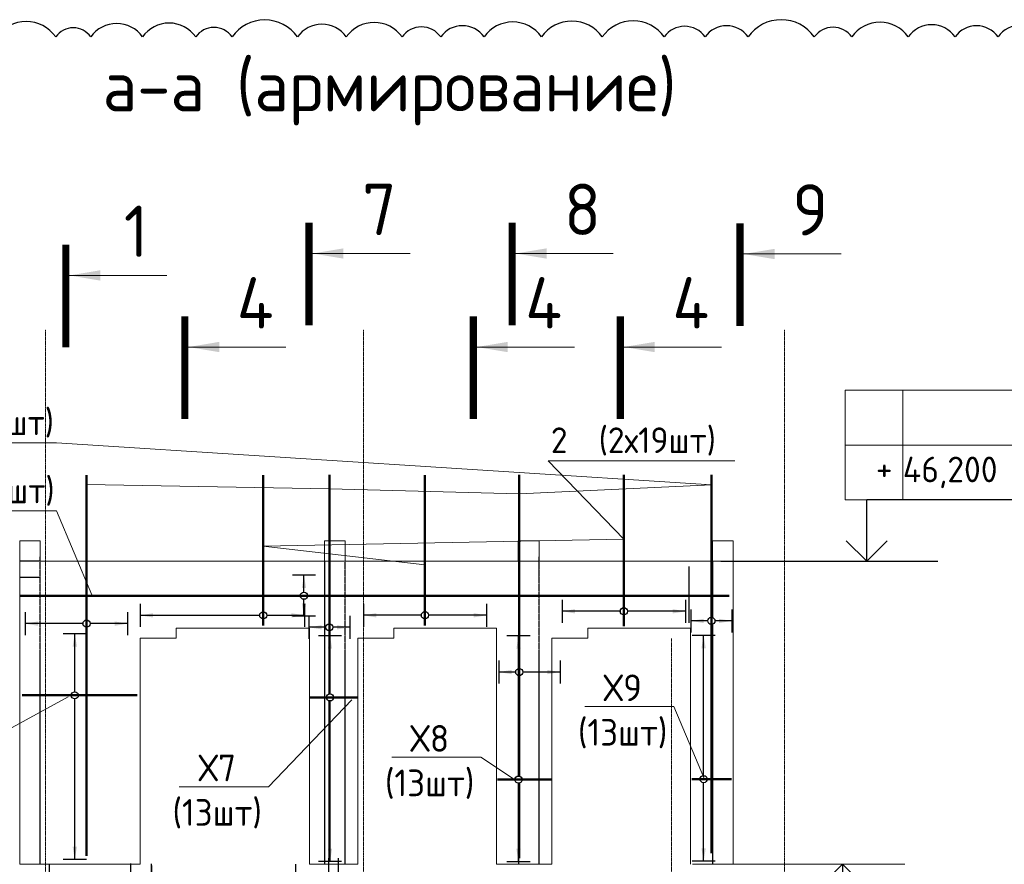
# Model space of a CAD drawing. Header units: millimetres. Extents: x 247266 to 730847, y -636031 to 10052.
# Tile 93 of 196: x 533366 to 542960, y -308966 to -300739. Entities that reach past the tile are written whole.
import ezdxf
from ezdxf import colors
from ezdxf.entities.mleader import LeaderData, LeaderLine
from ezdxf.math import Vec2, Vec3

# ---------------------------------------------------------------- set-up
doc = ezdxf.new("R2010")
doc.units = ezdxf.units.MM
doc.set_wipeout_variables(frame=1)
for name, pattern in [('______5', [1100, 800, -100, 100, -100]), ('________', [0]), ('HIDDEN2', [4.7625, 3.175, -1.5875]), ('осевая', [50.8, 31.75, -6.35, 6.35, -6.35])]:
    doc.linetypes.add(name, pattern=pattern)
for name, color, linetype, lineweight in [('RAZMER', 7, 'Continuous', 15), ('Standard', 7, 'Continuous', 25), ('АрмСтер', 7, 'Continuous', 50), ('АС-Таблицы', 7, 'Continuous', 20), ('Оси', 7, '______5', 18), ('отметки', 7, 'Continuous', 18), ('подоснова', 7, 'Continuous', 5), ('Узлы', 7, 'Continuous', 0)]:
    doc.layers.add(name, color=color, linetype=linetype, lineweight=lineweight)
doc.layers.add('Исправления', color=1, linetype='Continuous')
doc.layers.add('РАЗМЕРЫ', color=7, linetype='Continuous')
doc.styles.add('GOST-2.304_Type-B', font='GOST_Common.ttf')
doc.styles.add('ГОСТ', font='GOST_Common.ttf')
doc.dimstyles.new('СПДС', dxfattribs={"dimscale": 100, "dimtxt": 2.5, "dimasz": 2.5, "dimexe": 1.25, "dimexo": 0, "dimtad": 1, "dimdec": 0, "dimtxsty": 'GOST-2.304_Type-B', "dimblk": 'ARCHTICK', "dimcen": 2.5, "dimdle": 2, "dimadec": 0, "dimazin": 2, "dimtfac": 0.75, "dimtdec": 0, "dimtmove": 1, "dimatfit": 3, "dimfxl": 1, "dimtolj": 1, "dimarcsym": 1})

# ---------------------------------------------------------------- blocks, each defined once
blk = doc.blocks.new('*T3087')
at = {"layer": 'DEFPOINTS', "color": 8, "linetype": 'ByBlock', "lineweight": 0}
for p, q in [((0, 0), (1734.3, 0)), ((0, 0), (0, -1066.7)), ((561.2, 0), (561.2, -1066.7)), ((1734.3, 0), (1734.3, -1066.7)), ((0, -533.3), (1734.3, -533.3)), ((0, -1066.7), (1734.3, -1066.7))]:
    blk.add_line(p, q, dxfattribs=at)
at = {"layer": 'АС-Таблицы', "color": 0, "char_height": 250, "style": 'ГОСТ'}
for s, insert, width, attachment_point in [('+', (461.2, -633.3), 361.223, 3), ('46,200', (561.2, -800), 1173.087, 4)]:
    blk.add_mtext(s, dxfattribs=dict(at, insert=insert, width=width, attachment_point=attachment_point))
blk = doc.blocks.new('*U3062')
at = {"layer": 'РАЗМЕРЫ'}
for p, q in [((112.5, 1200), (-112.5, 1200)), ((112.5, -400), (-112.5, -400))]:
    blk.add_line(p, q, dxfattribs=at)
at = {"layer": 'РАЗМЕРЫ', "ltscale": 15}
blk.add_line((0, -400), (0, 1200), dxfattribs=at)
at = {"layer": 'РАЗМЕРЫ'}
for points in [[(0, 1200), (20.9, 1074.8), (-20.9, 1074.8)], [(0, -400), (20.9, -274.8), (-20.9, -274.8)]]:
    blk.add_solid(points, dxfattribs=at)
at = {"linetype": 'Continuous', "lineweight": 0}
blk.add_wipeout([(35, 0), (28.3, 20.6), (10.8, 33.3), (-10.8, 33.3), (-28.3, 20.6), (-35, 0), (-28.3, -20.6), (-10.8, -33.3), (10.8, -33.3), (28.3, -20.6)], dxfattribs=at)
at = {"color": 0, "linetype": 'ByBlock', "lineweight": -2, "ltscale": 100}
blk.add_line((-100.2, 0), (1364.8, 0), dxfattribs=at)
at = {"layer": 'РАЗМЕРЫ'}
blk.add_circle((0, 0), 35, dxfattribs=at)
blk = doc.blocks.new('*U3061')
at = {"layer": 'РАЗМЕРЫ'}
for p, q in [((112.5, 600), (-112.5, 600)), ((112.5, -400), (-112.5, -400))]:
    blk.add_line(p, q, dxfattribs=at)
at = {"layer": 'РАЗМЕРЫ', "ltscale": 15}
blk.add_line((0, -400), (0, 600), dxfattribs=at)
at = {"layer": 'РАЗМЕРЫ'}
for points in [[(0, 600), (20.9, 474.8), (-20.9, 474.8)], [(0, -400), (20.9, -274.8), (-20.9, -274.8)]]:
    blk.add_solid(points, dxfattribs=at)
at = {"linetype": 'Continuous', "lineweight": 0}
blk.add_wipeout([(35, 0), (28.3, 20.6), (10.8, 33.3), (-10.8, 33.3), (-28.3, 20.6), (-35, 0), (-28.3, -20.6), (-10.8, -33.3), (10.8, -33.3), (28.3, -20.6)], dxfattribs=at)
at = {"color": 0, "linetype": 'ByBlock', "lineweight": -2, "ltscale": 100}
blk.add_line((-2263.2, 0), (1446.8, 0), dxfattribs=at)
at = {"layer": 'РАЗМЕРЫ'}
blk.add_circle((0, 0), 35, dxfattribs=at)
blk = doc.blocks.new('*U3060')
at = {"layer": 'РАЗМЕРЫ'}
for p, q in [((112.5, 600), (-112.5, 600)), ((112.5, -600), (-112.5, -600))]:
    blk.add_line(p, q, dxfattribs=at)
at = {"layer": 'РАЗМЕРЫ', "ltscale": 15}
blk.add_line((0, -600), (0, 600), dxfattribs=at)
at = {"layer": 'РАЗМЕРЫ'}
for points in [[(0, 600), (20.9, 474.8), (-20.9, 474.8)], [(0, -600), (20.9, -474.8), (-20.9, -474.8)]]:
    blk.add_solid(points, dxfattribs=at)
at = {"linetype": 'Continuous', "lineweight": 0}
blk.add_wipeout([(35, 0), (28.3, 20.6), (10.8, 33.3), (-10.8, 33.3), (-28.3, 20.6), (-35, 0), (-28.3, -20.6), (-10.8, -33.3), (10.8, -33.3), (28.3, -20.6)], dxfattribs=at)
at = {"color": 0, "linetype": 'ByBlock', "lineweight": -2, "ltscale": 100}
blk.add_line((-100.6, 0), (1364.4, 0), dxfattribs=at)
at = {"layer": 'РАЗМЕРЫ'}
blk.add_circle((0, 0), 35, dxfattribs=at)
blk = doc.blocks.new('*U3058')
at = {"layer": 'РАЗМЕРЫ'}
for p, q in [((112.5, 200), (-112.5, 200)), ((112.5, -200), (-112.5, -200))]:
    blk.add_line(p, q, dxfattribs=at)
at = {"layer": 'РАЗМЕРЫ', "ltscale": 15}
blk.add_line((0, -200), (0, 200), dxfattribs=at)
at = {"layer": 'РАЗМЕРЫ'}
for points in [[(0, 200), (20.9, 74.8), (-20.9, 74.8)], [(0, -200), (20.9, -74.8), (-20.9, -74.8)]]:
    blk.add_solid(points, dxfattribs=at)
at = {"linetype": 'Continuous', "lineweight": 0}
blk.add_wipeout([(35, 0), (28.3, 20.6), (10.8, 33.3), (-10.8, 33.3), (-28.3, 20.6), (-35, 0), (-28.3, -20.6), (-10.8, -33.3), (10.8, -33.3), (28.3, -20.6)], dxfattribs=at)
at = {"color": 0, "linetype": 'ByBlock', "lineweight": -2, "ltscale": 100}
blk.add_line((-2263.2, 0), (1486.8, 0), dxfattribs=at)
at = {"layer": 'РАЗМЕРЫ'}
blk.add_circle((0, 0), 35, dxfattribs=at)
blk = doc.blocks.new('*U3059')
at = {"layer": 'РАЗМЕРЫ'}
for p, q in [((112.5, 200), (-112.5, 200)), ((112.5, -400), (-112.5, -400))]:
    blk.add_line(p, q, dxfattribs=at)
at = {"layer": 'РАЗМЕРЫ', "ltscale": 15}
blk.add_line((0, -400), (0, 200), dxfattribs=at)
at = {"layer": 'РАЗМЕРЫ'}
for points in [[(0, 200), (20.9, 74.8), (-20.9, 74.8)], [(0, -400), (20.9, -274.8), (-20.9, -274.8)]]:
    blk.add_solid(points, dxfattribs=at)
at = {"linetype": 'Continuous', "lineweight": 0}
blk.add_wipeout([(35, 0), (28.3, 20.6), (10.8, 33.3), (-10.8, 33.3), (-28.3, 20.6), (-35, 0), (-28.3, -20.6), (-10.8, -33.3), (10.8, -33.3), (28.3, -20.6)], dxfattribs=at)
at = {"color": 0, "linetype": 'ByBlock', "lineweight": -2, "ltscale": 100}
blk.add_line((-1814.3, 0), (1920.7, 0), dxfattribs=at)
at = {"layer": 'РАЗМЕРЫ'}
blk.add_circle((0, 0), 35, dxfattribs=at)
blk = doc.blocks.new('*U3066')
at = {"layer": 'РАЗМЕРЫ'}
for p, q in [((112.5, 600), (-112.5, 600)), ((112.5, -600), (-112.5, -600))]:
    blk.add_line(p, q, dxfattribs=at)
at = {"layer": 'РАЗМЕРЫ', "ltscale": 15}
blk.add_line((0, -600), (0, 600), dxfattribs=at)
at = {"layer": 'РАЗМЕРЫ'}
for points in [[(0, 600), (20.9, 474.8), (-20.9, 474.8)], [(0, -600), (20.9, -474.8), (-20.9, -474.8)]]:
    blk.add_solid(points, dxfattribs=at)
at = {"linetype": 'Continuous', "lineweight": 0}
blk.add_wipeout([(35, 0), (28.3, 20.6), (10.8, 33.3), (-10.8, 33.3), (-28.3, 20.6), (-35, 0), (-28.3, -20.6), (-10.8, -33.3), (10.8, -33.3), (28.3, -20.6)], dxfattribs=at)
at = {"color": 0, "linetype": 'ByBlock', "lineweight": -2, "ltscale": 100}
blk.add_line((-146.5, 0), (1328.5, 0), dxfattribs=at)
at = {"layer": 'РАЗМЕРЫ'}
blk.add_circle((0, 0), 35, dxfattribs=at)
blk = doc.blocks.new('*U3050')
at = {"layer": 'РАЗМЕРЫ'}
for p, q in [((112.5, 200), (-112.5, 200)), ((112.5, -200), (-112.5, -200))]:
    blk.add_line(p, q, dxfattribs=at)
at = {"layer": 'РАЗМЕРЫ', "ltscale": 15}
blk.add_line((0, -200), (0, 200), dxfattribs=at)
at = {"layer": 'РАЗМЕРЫ'}
for points in [[(0, 200), (20.9, 74.8), (-20.9, 74.8)], [(0, -200), (20.9, -74.8), (-20.9, -74.8)]]:
    blk.add_solid(points, dxfattribs=at)
at = {"linetype": 'Continuous', "lineweight": 0}
blk.add_wipeout([(35, 0), (28.3, 20.6), (10.8, 33.3), (-10.8, 33.3), (-28.3, 20.6), (-35, 0), (-28.3, -20.6), (-10.8, -33.3), (10.8, -33.3), (28.3, -20.6)], dxfattribs=at)
at = {"color": 0, "linetype": 'ByBlock', "lineweight": -2, "ltscale": 100}
blk.add_line((-2263.2, 0), (1421.8, 0), dxfattribs=at)
at = {"layer": 'РАЗМЕРЫ'}
blk.add_circle((0, 0), 35, dxfattribs=at)
blk = doc.blocks.new('*U3049')
at = {"layer": 'РАЗМЕРЫ'}
for p, q in [((112.5, 200), (-112.5, 200)), ((112.5, -200), (-112.5, -200))]:
    blk.add_line(p, q, dxfattribs=at)
at = {"layer": 'РАЗМЕРЫ', "ltscale": 15}
blk.add_line((0, -200), (0, 200), dxfattribs=at)
at = {"layer": 'РАЗМЕРЫ'}
for points in [[(0, 200), (20.9, 74.8), (-20.9, 74.8)], [(0, -200), (20.9, -74.8), (-20.9, -74.8)]]:
    blk.add_solid(points, dxfattribs=at)
at = {"linetype": 'Continuous', "lineweight": 0}
blk.add_wipeout([(35, 0), (28.3, 20.6), (10.8, 33.3), (-10.8, 33.3), (-28.3, 20.6), (-35, 0), (-28.3, -20.6), (-10.8, -33.3), (10.8, -33.3), (28.3, -20.6)], dxfattribs=at)
at = {"color": 0, "linetype": 'ByBlock', "lineweight": -2, "ltscale": 100}
blk.add_line((-2766.8, 0), (4143.2, 0), dxfattribs=at)
at = {"layer": 'РАЗМЕРЫ'}
blk.add_circle((0, 0), 35, dxfattribs=at)
blk = doc.blocks.new('*U3065')
at = {"layer": 'РАЗМЕРЫ'}
for p, q in [((112.5, 600), (-112.5, 600)), ((112.5, -1600), (-112.5, -1600))]:
    blk.add_line(p, q, dxfattribs=at)
at = {"layer": 'РАЗМЕРЫ', "ltscale": 15}
blk.add_line((0, -1600), (0, 600), dxfattribs=at)
at = {"layer": 'РАЗМЕРЫ'}
for points in [[(0, 600), (20.9, 474.8), (-20.9, 474.8)], [(0, -1600), (20.9, -1474.8), (-20.9, -1474.8)]]:
    blk.add_solid(points, dxfattribs=at)
at = {"linetype": 'Continuous', "lineweight": 0}
blk.add_wipeout([(35, 0), (28.3, 20.6), (10.8, 33.3), (-10.8, 33.3), (-28.3, 20.6), (-35, 0), (-28.3, -20.6), (-10.8, -33.3), (10.8, -33.3), (28.3, -20.6)], dxfattribs=at)
at = {"color": 0, "linetype": 'ByBlock', "lineweight": -2, "ltscale": 100}
blk.add_line((-513.4, 0), (606.6, 0), dxfattribs=at)
at = {"layer": 'РАЗМЕРЫ'}
blk.add_circle((0, 0), 35, dxfattribs=at)
blk = doc.blocks.new('*U3064')
at = {"layer": 'РАЗМЕРЫ'}
for p, q in [((112.5, 600), (-112.5, 600)), ((112.5, -1600), (-112.5, -1600))]:
    blk.add_line(p, q, dxfattribs=at)
at = {"layer": 'РАЗМЕРЫ', "ltscale": 15}
blk.add_line((0, -1600), (0, 600), dxfattribs=at)
at = {"layer": 'РАЗМЕРЫ'}
for points in [[(0, 600), (20.9, 474.8), (-20.9, 474.8)], [(0, -1600), (20.9, -1474.8), (-20.9, -1474.8)]]:
    blk.add_solid(points, dxfattribs=at)
at = {"linetype": 'Continuous', "lineweight": 0}
blk.add_wipeout([(35, 0), (28.3, 20.6), (10.8, 33.3), (-10.8, 33.3), (-28.3, 20.6), (-35, 0), (-28.3, -20.6), (-10.8, -33.3), (10.8, -33.3), (28.3, -20.6)], dxfattribs=at)
at = {"color": 0, "linetype": 'ByBlock', "lineweight": -2, "ltscale": 100}
blk.add_line((-200.4, 0), (269.6, 0), dxfattribs=at)
at = {"layer": 'РАЗМЕРЫ'}
blk.add_circle((0, 0), 35, dxfattribs=at)
blk = doc.blocks.new('*U3063')
at = {"layer": 'РАЗМЕРЫ'}
for p, q in [((112.5, 1400), (-112.5, 1400)), ((112.5, -800), (-112.5, -800))]:
    blk.add_line(p, q, dxfattribs=at)
at = {"layer": 'РАЗМЕРЫ', "ltscale": 15}
blk.add_line((0, -800), (0, 1400), dxfattribs=at)
at = {"layer": 'РАЗМЕРЫ'}
for points in [[(0, 1400), (20.9, 1274.8), (-20.9, 1274.8)], [(0, -800), (20.9, -674.8), (-20.9, -674.8)]]:
    blk.add_solid(points, dxfattribs=at)
at = {"linetype": 'Continuous', "lineweight": 0}
blk.add_wipeout([(35, 0), (28.3, 20.6), (10.8, 33.3), (-10.8, 33.3), (-28.3, 20.6), (-35, 0), (-28.3, -20.6), (-10.8, -33.3), (10.8, -33.3), (28.3, -20.6)], dxfattribs=at)
at = {"color": 0, "linetype": 'ByBlock', "lineweight": -2, "ltscale": 100}
blk.add_line((-204.5, 0), (325.5, 0), dxfattribs=at)
at = {"layer": 'РАЗМЕРЫ'}
blk.add_circle((0, 0), 35, dxfattribs=at)
blk = doc.blocks.new('*U3045')
at = {"layer": 'РАЗМЕРЫ'}
for p, q in [((112.5, 1400), (-112.5, 1400)), ((112.5, -800), (-112.5, -800))]:
    blk.add_line(p, q, dxfattribs=at)
at = {"layer": 'РАЗМЕРЫ', "ltscale": 15}
blk.add_line((0, -800), (0, 1400), dxfattribs=at)
at = {"layer": 'РАЗМЕРЫ'}
for points in [[(0, 1400), (20.9, 1274.8), (-20.9, 1274.8)], [(0, -800), (20.9, -674.8), (-20.9, -674.8)]]:
    blk.add_solid(points, dxfattribs=at)
at = {"linetype": 'Continuous', "lineweight": 0}
blk.add_wipeout([(35, 0), (28.3, 20.6), (10.8, 33.3), (-10.8, 33.3), (-28.3, 20.6), (-35, 0), (-28.3, -20.6), (-10.8, -33.3), (10.8, -33.3), (28.3, -20.6)], dxfattribs=at)
at = {"color": 0, "linetype": 'ByBlock', "lineweight": -2, "ltscale": 100}
blk.add_line((-113.4, 0), (271.6, 0), dxfattribs=at)
at = {"layer": 'РАЗМЕРЫ'}
blk.add_circle((0, 0), 35, dxfattribs=at)
blk = doc.blocks.new('_None')
blk = doc.blocks.new('_ArchTick')
at = {"color": 0, "linetype": 'ByBlock', "const_width": 0.15}
blk.add_lwpolyline([(-0.5, -0.5), (0.5, 0.5)], dxfattribs=at)
blk = doc.blocks.new('*D3415')
at = {"layer": 'DEFPOINTS', "color": 0, "ltscale": 100}
for p in [(533653, -308968.5), (534447.6, -308958.7), (533653, -309516.5)]:
    blk.add_point(p, dxfattribs=at)
at = {"layer": 'РАЗМЕРЫ', "color": 0, "lineweight": -2}
for p, q in [((533653, -308968.5), (533653, -309641.5)), ((534447.6, -308958.7), (534447.6, -309641.5)), ((534647.6, -309516.5), (533453, -309516.5))]:
    blk.add_line(p, q, dxfattribs=at)
at = {"layer": 'РАЗМЕРЫ', "color": 0, "lineweight": -2, "ltscale": 100, "xscale": 250, "yscale": 250, "zscale": 250, "rotation": 180}
blk.add_blockref('_ArchTick', (533653, -309516.5), dxfattribs=at)
at = {"layer": 'РАЗМЕРЫ', "color": 0, "lineweight": -2, "ltscale": 100, "xscale": 250, "yscale": 250, "zscale": 250}
blk.add_blockref('_ArchTick', (534447.6, -309516.5), dxfattribs=at)
at = {"layer": 'РАЗМЕРЫ', "color": 0, "ltscale": 100, "insert": (534041.9, -309267.3), "char_height": 250, "attachment_point": 5, "style": 'GOST-2.304_Type-B'}
blk.add_mtext('\\A1;4х200', dxfattribs=at)
blk = doc.blocks.new('*D3416')
at = {"layer": 'DEFPOINTS', "color": 0, "ltscale": 100}
for p in [(534447.6, -308963.6), (534647.6, -308962.9), (534447.6, -309511.6)]:
    blk.add_point(p, dxfattribs=at)
at = {"layer": 'РАЗМЕРЫ', "color": 0, "lineweight": -2}
for p, q in [((534447.6, -308963.6), (534447.6, -309636.6)), ((534647.6, -308962.9), (534647.6, -309636.6)), ((534847.6, -309511.6), (534247.6, -309511.6)), ((534725.8, -310105.7), (534547.6, -309511.6)), ((535326.3, -310105.7), (534725.8, -310105.7))]:
    blk.add_line(p, q, dxfattribs=at)
at = {"layer": 'РАЗМЕРЫ', "color": 0, "lineweight": -2, "ltscale": 100, "xscale": 250, "yscale": 250, "zscale": 250, "rotation": 180}
blk.add_blockref('_ArchTick', (534447.6, -309511.6), dxfattribs=at)
at = {"layer": 'РАЗМЕРЫ', "color": 0, "lineweight": -2, "ltscale": 100, "xscale": 250, "yscale": 250, "zscale": 250}
blk.add_blockref('_ArchTick', (534647.6, -309511.6), dxfattribs=at)
at = {"layer": 'РАЗМЕРЫ', "color": 0, "ltscale": 100, "insert": (535026, -309918.1), "char_height": 250, "attachment_point": 5, "style": 'GOST-2.304_Type-B'}
blk.add_mtext('\\A1;200', dxfattribs=at)
blk = doc.blocks.new('*D3417')
at = {"layer": 'DEFPOINTS', "color": 0, "ltscale": 100}
for p in [(534651.8, -308978.4), (536055.4, -308963.4), (536055.4, -309521.4)]:
    blk.add_point(p, dxfattribs=at)
at = {"layer": 'РАЗМЕРЫ', "color": 0, "lineweight": -2}
for p, q in [((534651.8, -308978.4), (534651.8, -309646.4)), ((536055.4, -308963.4), (536055.4, -309646.4)), ((534451.8, -309521.4), (536255.4, -309521.4))]:
    blk.add_line(p, q, dxfattribs=at)
at = {"layer": 'РАЗМЕРЫ', "color": 0, "lineweight": -2, "ltscale": 100, "xscale": 250, "yscale": 250, "zscale": 250, "rotation": 180}
blk.add_blockref('_ArchTick', (534651.8, -309521.4), dxfattribs=at)
at = {"layer": 'РАЗМЕРЫ', "color": 0, "lineweight": -2, "ltscale": 100, "xscale": 250, "yscale": 250, "zscale": 250}
blk.add_blockref('_ArchTick', (536055.4, -309521.4), dxfattribs=at)
at = {"layer": 'РАЗМЕРЫ', "color": 0, "ltscale": 100, "insert": (535353.6, -309333.5), "char_height": 250, "attachment_point": 5, "style": 'GOST-2.304_Type-B'}
blk.add_mtext('\\A1;7х200', dxfattribs=at)
blk = doc.blocks.new('*D3420')
at = {"layer": 'DEFPOINTS', "color": 0, "ltscale": 100}
for p in [(536376.7, -308907.8), (536469, -308907.8), (536469, -309521.4)]:
    blk.add_point(p, dxfattribs=at)
at = {"layer": 'РАЗМЕРЫ', "color": 0, "lineweight": -2}
for p, q in [((536376.7, -308907.8), (536376.7, -309646.4)), ((536469, -308907.8), (536469, -309646.4)), ((536176.7, -309521.4), (536669, -309521.4)), ((536601, -310789.2), (536422.8, -309521.4)), ((537026.3, -310789.2), (536601, -310789.2))]:
    blk.add_line(p, q, dxfattribs=at)
at = {"layer": 'РАЗМЕРЫ', "color": 0, "lineweight": -2, "ltscale": 100, "xscale": 250, "yscale": 250, "zscale": 250}
blk.add_blockref('_ArchTick', (536376.7, -309521.4), dxfattribs=at)
at = {"layer": 'РАЗМЕРЫ', "color": 0, "lineweight": -2, "ltscale": 100, "xscale": 250, "yscale": 250, "zscale": 250, "rotation": 180}
blk.add_blockref('_ArchTick', (536469, -309521.4), dxfattribs=at)
at = {"layer": 'РАЗМЕРЫ', "color": 0, "ltscale": 100, "insert": (536813.6, -310601.6), "char_height": 250, "attachment_point": 5, "style": 'GOST-2.304_Type-B'}
blk.add_mtext('\\A1;90', dxfattribs=at)

msp = doc.modelspace()

# ---------------------------------------------------------------- linework, layer by layer
at = {"linetype": 'HIDDEN2', "transparency": 33554687}
for p, q in [((533566.71, -308964.55), (533566.71, -305972.47)), ((536336.71, -306014.55), (536336.71, -308964.55)), ((536536.71, -308964.55), (536536.71, -306014.55)), ((538226.71, -306014.55), (538226.71, -308964.55)), ((538426.71, -308964.55), (538426.71, -306014.55)), ((538426.71, -308964.55), (538426.71, -306014.55)), ((540116.71, -306014.55), (540116.71, -308964.55)), ((540116.71, -306014.55), (540116.71, -308964.55)), ((540116.27, -306172.47), (540116.27, -308964.55))]:
    msp.add_line(p, q, dxfattribs=at)
for points in [[(540197.87, -306014.55), (542021.54, -306014.55)], [(541142.56, -306014.55), (541977.12, -306014.55)], [(541476.69, -306014.55), (542311.26, -306014.55)]]:
    msp.add_lwpolyline(points)
at = {"layer": 'RAZMER', "ltscale": 100}
for p, q in [((541621.06, -305412.78), (543183.56, -305412.78)), ((541621.06, -305415.43), (543183.56, -305415.43)), ((541621.06, -305415.43), (543183.56, -305415.43))]:
    msp.add_line(p, q, dxfattribs=at)
at = {"layer": 'Standard', "linetype": '________', "lineweight": 0, "transparency": 33554687}
for p, q in [((533366.71, -305814.55), (533366.71, -306014.55)), ((533366.71, -305814.55), (533566.71, -305814.55)), ((533566.71, -305814.55), (533566.71, -306014.55)), ((536336.71, -305814.55), (536336.71, -306014.55)), ((536336.71, -305814.55), (536536.71, -305814.55)), ((536536.71, -306014.55), (536536.71, -305814.55)), ((538426.71, -305814.55), (538226.71, -305814.55)), ((538426.71, -306014.55), (538426.71, -305814.55)), ((538426.71, -306014.55), (538426.71, -305814.55)), ((540116.71, -305814.55), (540116.71, -306014.55)), ((540316.71, -305814.55), (540116.71, -305814.55)), ((540316.71, -305814.55), (540316.71, -306014.55)), ((533366.71, -305972.47), (533366.71, -308964.55)), ((540316.71, -306014.55), (533366.71, -306014.55)), ((533566.71, -306014.55), (536336.71, -306014.55)), ((536536.71, -306014.55), (538226.71, -306014.55)), ((538426.27, -306172.47), (538426.27, -305972.47)), ((538426.71, -306014.55), (540316.71, -306014.55)), ((540116.27, -305972.47), (540116.27, -306172.47)), ((540316.71, -307564.55), (540316.71, -306014.55)), ((534891.25, -306664.55), (534891.25, -306764.55)), ((536191.71, -306664.55), (534891.25, -306664.55)), ((536191.71, -308964.55), (536191.71, -306664.55)), ((538011.71, -306664.55), (537011.71, -306664.55)), ((538011.71, -308964.55), (538011.71, -306664.55)), ((538901.71, -306664.55), (539901.71, -306664.55)), ((539901.71, -306664.55), (539901.71, -308964.55)), ((534541.25, -306764.55), (534541.25, -308964.55)), ((536661.71, -306764.55), (536661.71, -308964.55)), ((538551.71, -306764.55), (538551.71, -308964.55)), ((540316.71, -308964.55), (540316.71, -307564.55)), ((533366.71, -308964.55), (533566.71, -308964.55)), ((534541.25, -308964.55), (533566.71, -308964.55)), ((536661.71, -308964.55), (536191.71, -308964.55)), ((538551.71, -308964.55), (538011.71, -308964.55)), ((540316.71, -308964.55), (539921.72, -308964.55))]:
    msp.add_line(p, q, dxfattribs=at)
at = {"layer": 'Standard', "linetype": '________', "lineweight": 30, "transparency": 33554687}
msp.add_line((538226.71, -306014.55), (538226.71, -305814.55), dxfattribs=at)
at = {"layer": 'Standard', "linetype": 'Continuous', "lineweight": 25, "transparency": 33554687}
for p, q in [((533566.71, -306014.55), (533366.71, -306014.55)), ((533566.27, -306172.47), (533366.27, -306172.47))]:
    msp.add_line(p, q, dxfattribs=at)
at = {"layer": 'Standard', "linetype": '________', "lineweight": 0, "transparency": 33554687}
for points in [[(534891.25, -306664.55), (534891.25, -306764.55), (534541.25, -306764.55)], [(537011.71, -306664.55), (537011.71, -306764.55), (536661.71, -306764.55)], [(538901.71, -306664.55), (538901.71, -306764.55), (538551.71, -306764.55)], [(540167.69, -308964.55), (541991.35, -308964.55)]]:
    msp.add_lwpolyline(points, dxfattribs=at)
at = {"layer": 'Исправления'}
msp.add_lwpolyline([(543348.44, -300906.55, 0.5205671), (542898.76, -300906.55, 0.5205671), (542480.05, -300906.55, 0.5205671), (542024.18, -300906.55, 0.5205671), (541473.62, -300906.55, 0.5205671), (541109, -300906.55, 0.5205671), (540464.19, -300906.55, 0.5205671), (540044, -300906.55, 0.5205671), (539646.91, -300906.55, 0.5205671), (539042.31, -300906.55, 0.5205671), (538450.31, -300906.55, 0.5205671), (537890.64, -300906.55, 0.5205671), (537469.04, -300906.55, 0.5205671), (537091.69, -300906.55, 0.5205671), (536548.85, -300906.55, 0.5205671), (536072.87, -300906.55, 0.5205671), (535435.26, -300906.55, 0.5205671), (535081.84, -300906.55, 0.5205671), (534562.75, -300906.55, 0.5205671), (534058.95, -300906.55, 0.5205671), (533717.6, -300906.55, 0.5205671), (533141.08, -300906.55, 0.5205671)], format="xyb", dxfattribs=at)
at = {"layer": 'Оси', "linetype": 'осевая', "lineweight": 0, "ltscale": 0.3, "transparency": 33554687}
for p, q in [((533616.71, -312078.57), (533616.71, -303756.59)), ((536716.71, -312078.57), (536716.71, -303756.59)), ((540816.71, -312078.57), (540816.71, -303756.59)), ((539716.71, -312078.57), (539716.71, -306764.55))]:
    msp.add_line(p, q, dxfattribs=at)
at = {"layer": 'отметки', "linetype": 'Continuous', "lineweight": 25, "ltscale": 100}
for p, q in [((541619.54, -306014.55), (541619.54, -305414.55)), ((541384.62, -308964.55), (541384.62, -309564.55))]:
    msp.add_line(p, q, dxfattribs=at)
for points in [[(541419.54, -305814.55), (541619.54, -306014.55), (541819.54, -305814.55)], [(541184.62, -309164.55), (541384.62, -308964.55), (541584.62, -309164.55)]]:
    msp.add_lwpolyline(points, dxfattribs=at)
at = {"layer": 'РАЗМЕРЫ'}
msp.add_line((539888.76, -306614.55), (539888.76, -306064.55), dxfattribs=at)
at = {"layer": 'Узлы', "linetype": 'Continuous', "lineweight": 0}
for p, q in [((536220.81, -303016.13, 400), (537170.81, -303016.13, 400)), ((538200.08, -303016.13, 400), (539150.08, -303016.13, 400)), ((540420.54, -303021, 400), (541370.54, -303021, 400)), ((533850.97, -303229.71, 400), (534800.97, -303229.71, 400)), ((535011.17, -303927.16, 400), (535961.17, -303927.16, 400)), ((537821.48, -303927.16, 400), (538771.48, -303927.16, 400)), ((539254.47, -303927.16, 400), (540204.47, -303927.16, 400))]:
    msp.add_line(p, q, dxfattribs=at)
at = {"layer": 'Узлы', "linetype": 'Continuous', "lineweight": 0, "const_width": 70, "elevation": 400}
for points in [[(536185.81, -302716.13), (536185.81, -303716.13)], [(538165.08, -302716.13), (538165.08, -303716.13)], [(540385.54, -302721), (540385.54, -303721)], [(533815.97, -302929.71), (533815.97, -303929.71)], [(534976.17, -303627.16), (534976.17, -304627.16)], [(537786.48, -303627.16), (537786.48, -304627.16)], [(539219.47, -303627.16), (539219.47, -304627.16)]]:
    msp.add_lwpolyline(points, dxfattribs=at)
at = {"layer": 'Узлы', "linetype": 'Continuous', "lineweight": 0}
for points in [[(536220.81, -303016.13, 400), (536521.26, -303066.4, 400), (536521.26, -302965.85, 400)], [(538200.08, -303016.13, 400), (538500.53, -303066.4, 400), (538500.53, -302965.85, 400)], [(540420.54, -303021, 400), (540720.99, -303071.27, 400), (540720.99, -302970.72, 400)], [(533850.97, -303229.71, 400), (534151.42, -303279.99, 400), (534151.42, -303179.43, 400)], [(535011.17, -303927.16, 400), (535311.62, -303977.43, 400), (535311.62, -303876.88, 400)], [(537821.48, -303927.16, 400), (538121.93, -303977.43, 400), (538121.93, -303876.88, 400)], [(539254.47, -303927.16, 400), (539554.92, -303977.43, 400), (539554.92, -303876.88, 400)]]:
    msp.add_solid(points, dxfattribs=at)

# ---------------------------------------------------------------- block references
msp.add_blockref('*T3087', (541410.12, -304348.76))

# ---------------------------------------------------------------- texts
at = {"layer": 'РАЗМЕРЫ', "insert": (536970.68, -301450.01), "char_height": 500, "attachment_point": 5, "style": 'GOST-2.304_Type-B'}
msp.add_mtext_dynamic_manual_height_columns('а-а (армирование)', width=6973.3337, gutter_width=625, heights=[0], dxfattribs=at)
at = {"layer": 'Узлы', "linetype": 'Continuous', "lineweight": 0, "char_height": 500, "attachment_point": 5, "style": 'GOST-2.304_Type-B'}
for s, insert in [('7', (536870.81, -302586.13, 400)), ('8', (538850.08, -302586.13, 400)), ('9', (541070.54, -302591, 400)), ('1', (534500.97, -302799.71, 400)), ('4', (535661.17, -303497.16, 400)), ('4', (538471.48, -303497.16, 400)), ('4', (539904.47, -303497.16, 400))]:
    msp.add_mtext_dynamic_manual_height_columns(s, width=723.8798, gutter_width=25, heights=[0], dxfattribs=dict(at, insert=insert))

# ---------------------------------------------------------------- next in the draw order: block references
at = {"layer": 'АрмСтер', "ltscale": 15, "rotation": 90}
for name, p in [('*U3061', (534018.3, -306621.62)), ('*U3062', (535739.91, -306541.06)), ('*U3060', (537315.25, -306540.65)), ('*U3059', (538233.64, -307093.41)), ('*U3050', (540105.8, -306595.39))]:
    msp.add_blockref(name, p, dxfattribs=at)

# ---------------------------------------------------------------- next in the draw order: block references
for name, p in [('*U3058', (536383.51, -306657.67)), ('*U3066', (539253.08, -306501.52))]:
    msp.add_blockref(name, p, dxfattribs=at)
at = {"layer": 'АрмСтер', "ltscale": 15}
for name, p in [('*U3065', (533903.33, -307320.03)), ('*U3063', (538226.71, -308140.53)), ('*U3045', (540030.29, -308136.23))]:
    msp.add_blockref(name, p, dxfattribs=at)

# ---------------------------------------------------------------- next in the draw order: block references
for name, p in [('*U3049', (536136.18, -306349.78)), ('*U3064', (536389.99, -307340))]:
    msp.add_blockref(name, p, dxfattribs=at)

# ---------------------------------------------------------------- next in the draw order: dimensions: what is measured, and where the dimension line sits
at = {"layer": 'РАЗМЕРЫ'}
dim = msp.add_linear_dim(base=(533653, -309516.46), p1=(534447.56, -308958.73), p2=(533653, -308968.48), text='4х200', dimstyle='СПДС', dxfattribs=at)
dim.commit()
dim.dimension.update_dxf_attribs({"geometry": '*D3415', "text_midpoint": (534041.85, -309454.94), "dimtype": 160})
dim = msp.add_linear_dim(base=(534447.56, -309511.58), p1=(534647.56, -308962.92), p2=(534447.56, -308963.61), dimstyle='СПДС', dxfattribs=at)
dim.commit()
dim.dimension.update_dxf_attribs({"geometry": '*D3416', "text_midpoint": (534788.3, -309918.08)})

# ---------------------------------------------------------------- next in the draw order: leaders
at = {"layer": 'подоснова'}
ml = msp.add_multileader_mtext('Standard', dxfattribs=at)
ml.set_content('3  (2х13шт)', color=256, style='GOST-2.304_Type-B')
ml.set_leader_properties(color=256, linetype='ByLayer', lineweight=15)
ml.set_arrow_properties(name='NONE')
ml.build(insert=Vec2(0, 0))
ml.multileader.update_dxf_attribs({"text_left_attachment_type": 6, "text_right_attachment_type": 6, "dogleg_length": 10, "arrow_head_size": 18})
ctx = ml.context
ctx.base_point, ctx.char_height, ctx.arrow_head_size, ctx.landing_gap_size, ctx.plane_origin = Vec3(532079.58, -304834.85), 250, 18, 20, Vec3(529338.04, -301459.66)
ctx.left_attachment, ctx.right_attachment, ctx.text_align_type = 6, 6, 1
notes = []
notes.append((ctx, [(1, (1, 1, 0), (533726.48, -304859.87), (-1, 0), 10, [(3, [(534018.3, -305264.91), (536383.51, -305310.1), (538233.64, -305358.82), (540105.8, -305270.69)], 0, [])])]))
ctx.mtext.insert, ctx.mtext.alignment, ctx.mtext.flow_direction = Vec3(532897.68, -304534.85), 2, 5
ml = msp.add_multileader_mtext('Standard', dxfattribs=at)
ml.set_content('2  (2х19шт)', color=256, style='GOST-2.304_Type-B')
ml.set_leader_properties(color=256, linetype='ByLayer', lineweight=15)
ml.set_arrow_properties(name='NONE')
ml.build(insert=Vec2(0, 0))
ml.multileader.update_dxf_attribs({"text_left_attachment_type": 6, "text_right_attachment_type": 6, "dogleg_length": 10, "arrow_head_size": 18})
ctx = ml.context
ctx.base_point, ctx.char_height, ctx.arrow_head_size, ctx.landing_gap_size, ctx.plane_origin = Vec3(538526.96, -305034.97), 250, 18, 20, Vec3(535526.82, -301380.01)
ctx.left_attachment, ctx.right_attachment, ctx.text_align_type = 6, 6, 1
notes.append((ctx, [(0, (1, 1, 0), (538516.96, -305034.97), (1, 0), 10, [(0, [(537315.25, -306050.49), (535739.91, -305865.95), (539253.08, -305797.95)], 0, [])])]))
ctx.mtext.insert, ctx.mtext.alignment, ctx.mtext.flow_direction = Vec3(539345.76, -304709.94), 2, 5
ml = msp.add_multileader_mtext('Standard', dxfattribs=at)
ml.set_content('Х9 \\P(13шт)', color=256, style='GOST-2.304_Type-B')
ml.set_leader_properties(color=256, linetype='ByLayer', lineweight=15)
ml.set_arrow_properties(name='NONE')
ml.build(insert=Vec2(0, 0))
ml.multileader.update_dxf_attribs({"text_left_attachment_type": 6, "text_right_attachment_type": 6, "dogleg_length": 10, "arrow_head_size": 18.72})
ctx = ml.context
ctx.base_point, ctx.char_height, ctx.arrow_head_size, ctx.landing_gap_size, ctx.plane_origin = Vec3(538752.75, -307429.03), 260, 18.72, 20.8, Vec3(540246.88, -306503.26)
ctx.left_attachment, ctx.right_attachment, ctx.text_align_type = 6, 6, 1
notes.append((ctx, [(0, (1, 1, 0), (539741.21, -307429.03), (-1, 0), 10.4, [(1, [(540037.7, -308135.27)], 0, [])])]))
ctx.mtext.insert, ctx.mtext.width, ctx.mtext.alignment, ctx.mtext.flow_direction = Vec3(539241.55, -307117.03), 829.2247, 2, 5
ml = msp.add_multileader_mtext('Standard', dxfattribs=at)
ml.set_content('1  (2х13шт)', color=256, style='GOST-2.304_Type-B')
ml.set_leader_properties(color=256, linetype='ByLayer', lineweight=15)
ml.set_arrow_properties(name='NONE')
ml.build(insert=Vec2(0, 0))
ml.multileader.update_dxf_attribs({"text_left_attachment_type": 6, "text_right_attachment_type": 6, "dogleg_length": 10, "arrow_head_size": 18})
ctx = ml.context
ctx.base_point, ctx.char_height, ctx.arrow_head_size, ctx.landing_gap_size, ctx.plane_origin = Vec3(530578.07, -308218.32), 250, 18, 20, Vec3(527786.53, -304843.13)
ctx.left_attachment, ctx.right_attachment, ctx.text_align_type = 6, 6, 1
notes.append((ctx, [(0, (1, 1, 0), (532174.95, -308243.34), (-1, 0), 10, [(0, [(533838.42, -307334.57)], 0, [])])]))
ctx.mtext.insert, ctx.mtext.alignment, ctx.mtext.flow_direction = Vec3(531371.18, -307918.32), 2, 5
ml = msp.add_multileader_mtext('Standard', dxfattribs=at)
ml.set_content('Х8 \\P(13шт)', color=256, style='GOST-2.304_Type-B')
ml.set_leader_properties(color=256, linetype='ByLayer', lineweight=15)
ml.set_arrow_properties(name='NONE')
ml.build(insert=Vec2(0, 0))
ml.multileader.update_dxf_attribs({"text_left_attachment_type": 6, "text_right_attachment_type": 6, "dogleg_length": 10, "arrow_head_size": 18.72})
ctx = ml.context
ctx.base_point, ctx.char_height, ctx.arrow_head_size, ctx.landing_gap_size, ctx.plane_origin = Vec3(536872.14, -307921.95), 260, 18.72, 20.8, Vec3(536611.65, -305531.05)
ctx.left_attachment, ctx.right_attachment, ctx.text_align_type = 6, 6, 1
notes.append((ctx, [(0, (1, 1, 0), (537860.6, -307921.95), (-1, 0), 10.4, [(1, [(538178.61, -308133.21)], 0, [])])]))
ctx.mtext.insert, ctx.mtext.width, ctx.mtext.alignment, ctx.mtext.flow_direction = Vec3(537360.94, -307609.95), 829.2247, 2, 5
for ctx, leaders in notes:
    for number, flags, end, landing, length, lines in leaders:
        leader = LeaderData()
        leader.index, (leader.has_last_leader_line, leader.has_dogleg_vector, leader.attachment_direction) = number, flags
        leader.last_leader_point, leader.dogleg_vector, leader.dogleg_length = Vec3(end), Vec3(landing), length
        for number, points, colour, breaks in lines:
            line = LeaderLine()
            line.index, line.vertices, line.color, line.breaks = number, Vec3.list(points), colors.encode_raw_color(colour), breaks
            leader.lines.append(line)
        ctx.leaders.append(leader)

# ---------------------------------------------------------------- next in the draw order: dimensions: what is measured, and where the dimension line sits
at = {"layer": 'РАЗМЕРЫ'}
dim = msp.add_linear_dim(base=(536469, -309521.42), p1=(536376.66, -308907.79, 0), p2=(536469, -308907.79, 0), dimstyle='СПДС', override={"dimrnd": 5}, dxfattribs=at)
dim.commit()
dim.dimension.update_dxf_attribs({"geometry": '*D3420', "text_midpoint": (536663.45, -310789.19), "dimtype": 160})
dim = msp.add_linear_dim(base=(536055.41, -309521.42), p1=(534651.75, -308978.43), p2=(536055.41, -308963.43), text='7х200', dimstyle='СПДС', dxfattribs=at)
dim.commit()
dim.dimension.update_dxf_attribs({"geometry": '*D3417', "text_midpoint": (535353.58, -309333.55)})

# ---------------------------------------------------------------- next in the draw order: leaders
at = {"layer": 'подоснова'}
ml = msp.add_multileader_mtext('Standard', dxfattribs=at)
ml.set_content('1  (2х5шт)', color=256, style='GOST-2.304_Type-B')
ml.set_leader_properties(color=256, linetype='ByLayer', lineweight=15)
ml.set_arrow_properties(name='NONE')
ml.build(insert=Vec2(0, 0))
ml.multileader.update_dxf_attribs({"text_left_attachment_type": 6, "text_right_attachment_type": 6, "dogleg_length": 10, "arrow_head_size": 18})
ctx = ml.context
ctx.base_point, ctx.char_height, ctx.arrow_head_size, ctx.landing_gap_size, ctx.plane_origin = Vec3(532254.58, -305498.7), 250, 18, 20, Vec3(529338.04, -302123.51)
ctx.left_attachment, ctx.right_attachment, ctx.text_align_type = 6, 6, 1
notes = []
notes.append((ctx, [(0, (1, 1, 0), (533726.39, -305523.72), (-1, 0), 10, [(0, [(534067.82, -306341.84)], 0, [])])]))
ctx.mtext.insert, ctx.mtext.alignment, ctx.mtext.flow_direction = Vec3(532985.18, -305198.7), 2, 5
ml = msp.add_multileader_mtext('Standard', dxfattribs=at)
ml.set_content('Х7 (13шт)', color=256, style='GOST-2.304_Type-B')
ml.set_leader_properties(color=256, linetype='ByLayer', lineweight=15)
ml.set_arrow_properties(name='NONE')
ml.build(insert=Vec2(0, 0))
ml.multileader.update_dxf_attribs({"text_left_attachment_type": 6, "text_right_attachment_type": 6, "dogleg_length": 10, "arrow_head_size": 18.72})
ctx = ml.context
ctx.base_point, ctx.char_height, ctx.arrow_head_size, ctx.landing_gap_size, ctx.plane_origin = Vec3(534802.06, -308209.31), 260, 18.72, 20.8, Vec3(533769.18, -303832.18)
ctx.left_attachment, ctx.right_attachment, ctx.text_align_type = 6, 6, 1
notes.append((ctx, [(0, (1, 1, 0), (535790.53, -308210.09), (-1, 0), 10.4, [(1, [(536603.4, -307362.88)], 0, [])])]))
ctx.mtext.insert, ctx.mtext.width, ctx.mtext.alignment, ctx.mtext.flow_direction = Vec3(535290.86, -307897.31), 829.2247, 2, 5
for ctx, leaders in notes:
    for number, flags, end, landing, length, lines in leaders:
        leader = LeaderData()
        leader.index, (leader.has_last_leader_line, leader.has_dogleg_vector, leader.attachment_direction) = number, flags
        leader.last_leader_point, leader.dogleg_vector, leader.dogleg_length = Vec3(end), Vec3(landing), length
        for number, points, colour, breaks in lines:
            line = LeaderLine()
            line.index, line.vertices, line.color, line.breaks = number, Vec3.list(points), colors.encode_raw_color(colour), breaks
            leader.lines.append(line)
        ctx.leaders.append(leader)

doc.saveas('drawing.dxf')
